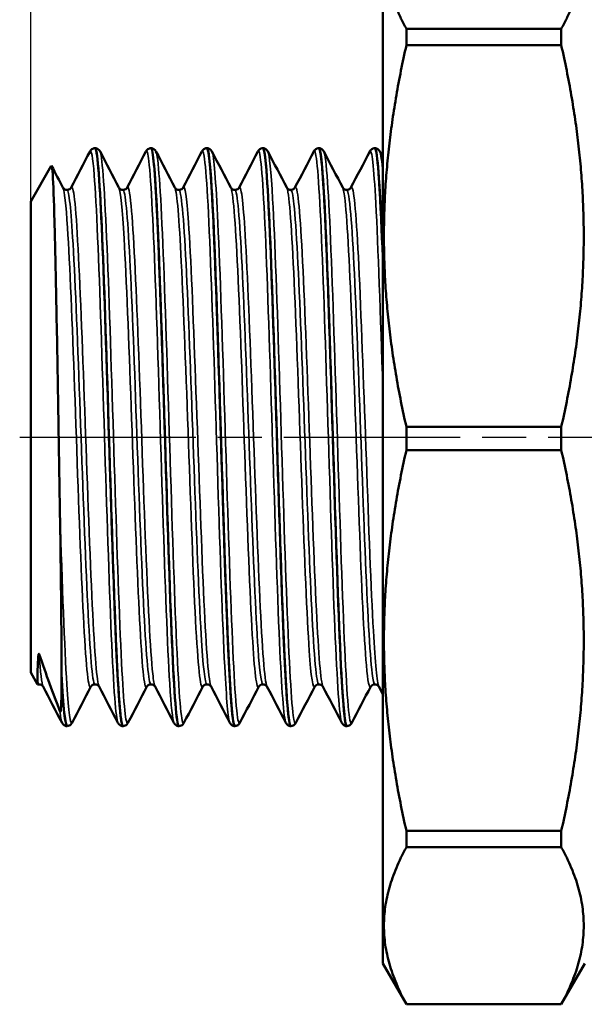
# Model space of a CAD drawing. Header units: millimetres. Extents: x 0 to 698, y -67 to 297.
# Tile 4 of 18: x 42 to 60, y 103 to 135. Entities that reach past the tile are written whole.
import ezdxf

# ---------------------------------------------------------------- set-up
doc = ezdxf.new("R2010")
doc.units = ezdxf.units.MM
doc.linetypes.add('CHAIN', pattern=[0.7087, 0.4724, -0.0591, 0.1181, -0.0591])
for name, color, linetype, lineweight in [('Видимые тонкие (ГОСТ)', 7, 'Continuous', 35), ('Видимый контур (ГОСТ)', 7, 'Continuous', 50), ('Осевая линия (ГОСТ)', 7, 'Continuous', 25), ('Размер (ГОСТ)', 7, 'Continuous', 25)]:
    doc.layers.add(name, color=color, linetype=linetype, lineweight=lineweight)
doc.styles.add('Обычный текст (ГОСТ)', font='GOST Common Italic.ttf')
doc.dimstyles.new('Обычный (ГОСТ)', dxfattribs={"dimtxt": 3.5, "dimasz": 3.5, "dimexe": 1, "dimexo": 0, "dimgap": 0.5, "dimtad": 1, "dimrnd": 1e-08, "dimtxsty": 'Обычный текст (ГОСТ)', "dimblk": 'Filled-1', "dimcen": 0.09, "dimdle": 15, "dimclrd": 256, "dimclre": 256, "dimclrt": 256, "dimazin": 2, "dimtfac": 0.714286, "dimtdec": 3, "dimtmove": 0, "dimatfit": 3, "dimfxl": 1, "dimtolj": 1, "dimlwd": 25, "dimlwe": 25, "dimarcsym": 0})

# ---------------------------------------------------------------- blocks, each defined once
blk = doc.blocks.new('Filled-1')
at = {"color": 0}
for p, q in [((0, 0), (-1, 0.1429)), ((-1, 0.1429), (-1, -0.1429)), ((-1, 0), (0, 0)), ((-1, -0.1429), (0, 0))]:
    blk.add_line(p, q, dxfattribs=at)
at = {"color": 0, "flags": 128}
blk.add_lwpolyline([(-1, -0.1429), (0, 0), (-1, 0.1429), (-1, -0.1429)], dxfattribs=at)
at = {"color": 0}
blk.add_solid([(-1, -0.1429), (0, 0), (-1, 0.1429), (-1, -0.1429)], dxfattribs=at)
blk = doc.blocks.new('*D11')
at = {"layer": 'Defpoints', "color": 0, "linetype": 'Continuous', "transparency": 16777216}
for p in [(73.942, 146.688), (73.942, 133.957), (42.616, 128.829)]:
    blk.add_point(p, dxfattribs=at)
at = {"layer": 'Размер (ГОСТ)', "linetype": 'Continuous', "lineweight": 25, "transparency": 16777216}
for p, q in [((42.616, 128.829), (42.616, 147.688)), ((73.942, 133.957), (73.942, 147.688)), ((46.116, 146.688), (70.442, 146.688))]:
    blk.add_line(p, q, dxfattribs=at)
at = {"layer": 'Размер (ГОСТ)', "linetype": 'Continuous', "lineweight": 25, "transparency": 16777216, "xscale": 3.5, "yscale": 3.5, "zscale": 3.5, "rotation": 180}
blk.add_blockref('Filled-1', (42.616, 146.688), dxfattribs=at)
at = {"layer": 'Размер (ГОСТ)', "linetype": 'Continuous', "lineweight": 25, "transparency": 16777216, "xscale": 3.5, "yscale": 3.5, "zscale": 3.5}
blk.add_blockref('Filled-1', (73.942, 146.688), dxfattribs=at)
at = {"layer": 'Размер (ГОСТ)', "linetype": 'Continuous', "lineweight": 25, "transparency": 16777216, "insert": (53.522, 150.688), "char_height": 3.5, "attachment_point": 1, "style": 'Обычный текст (ГОСТ)'}
blk.add_mtext('\\A1; \\fGOST Common|b0|i1;\\H3.5000;31.5', dxfattribs=at)

msp = doc.modelspace()

# ---------------------------------------------------------------- linework, layer by layer
at = {"layer": 'Видимые тонкие (ГОСТ)'}
for points, knots in [([(51.724, 130.444), (51.724, 130.444), (51.724, 130.444), (51.724, 130.444), (51.797, 130.583), (51.871, 129.775), (51.944, 128.241), (52.017, 126.707), (52.091, 124.466), (52.164, 122.122), (52.238, 119.751), (52.312, 117.302), (52.386, 115.452), (52.46, 113.611), (52.534, 112.384), (52.607, 112.107), (52.613, 112.086), (52.618, 112.071), (52.624, 112.061)], [32.927031, 32.927031, 32.927031, 32.927031, 32.927924, 32.927924, 32.927924, 33.695836, 33.695836, 33.695836, 34.462895, 34.462895, 34.462895, 35.238869, 35.238869, 35.238869, 36.011192, 36.011192, 36.011192, 36.068624, 36.068624, 36.068624, 36.068624]), ([(53.524, 130.442), (53.588, 130.558), (53.653, 129.968), (53.717, 128.772), (53.792, 127.38), (53.867, 125.187), (53.942, 122.81)], [39.210216, 39.210216, 39.210216, 39.210216, 39.885096, 39.885096, 39.885096, 40.670687, 40.670687, 40.670687, 40.670687]), ([(44.524, 130.437), (44.569, 130.52), (44.614, 130.268), (44.659, 129.686), (44.733, 128.739), (44.806, 126.929), (44.879, 124.747), (44.953, 122.566), (45.026, 120.038), (45.1, 117.847), (45.173, 115.657), (45.246, 113.829), (45.319, 112.859), (45.354, 112.399), (45.389, 112.134), (45.424, 112.068)], [7.79429, 7.79429, 7.79429, 7.79429, 8.267091, 8.267091, 8.267091, 9.035431, 9.035431, 9.035431, 9.803539, 9.803539, 9.803539, 10.57142, 10.57142, 10.57142, 10.935883, 10.935883, 10.935883, 10.935883]), ([(44.846, 130.442), (44.857, 130.422), (44.868, 130.381), (44.879, 130.318), (44.953, 129.906), (45.026, 128.563), (45.1, 126.654), (45.173, 124.745), (45.246, 122.291), (45.319, 119.958), (45.393, 117.625), (45.466, 115.438), (45.539, 113.989), (45.608, 112.627), (45.677, 111.932), (45.746, 112.06)], [14.196859, 14.196859, 14.196859, 14.196859, 14.312966, 14.312966, 14.312966, 15.081074, 15.081074, 15.081074, 15.848956, 15.848956, 15.848956, 16.616616, 16.616616, 16.616616, 17.338451, 17.338451, 17.338451, 17.338451]), ([(46.324, 130.436), (46.355, 130.498), (46.387, 130.396), (46.418, 130.126), (46.492, 129.497), (46.565, 127.962), (46.638, 125.936), (46.714, 123.831), (46.79, 121.219), (46.866, 118.857), (46.94, 116.56), (47.014, 114.528), (47.088, 113.32), (47.134, 112.582), (47.179, 112.157), (47.224, 112.068)], [14.077475, 14.077475, 14.077475, 14.077475, 14.407629, 14.407629, 14.407629, 15.174272, 15.174272, 15.174272, 15.971035, 15.971035, 15.971035, 16.746004, 16.746004, 16.746004, 17.219068, 17.219068, 17.219068, 17.219068]), ([(46.646, 130.444), (46.72, 130.3), (46.793, 129.216), (46.866, 127.479), (46.94, 125.726), (47.014, 123.331), (47.088, 120.954), (47.162, 118.578), (47.236, 116.248), (47.31, 114.604), (47.384, 112.961), (47.458, 112.022), (47.532, 112.044), (47.537, 112.045), (47.541, 112.051), (47.546, 112.06)], [20.480044, 20.480044, 20.480044, 20.480044, 21.24857, 21.24857, 21.24857, 22.02354, 22.02354, 22.02354, 22.797785, 22.797785, 22.797785, 23.57133, 23.57133, 23.57133, 23.621637, 23.621637, 23.621637, 23.621637]), ([(48.124, 130.438), (48.148, 130.486), (48.172, 130.439), (48.195, 130.294), (48.269, 129.847), (48.343, 128.465), (48.416, 126.525), (48.49, 124.586), (48.563, 122.112), (48.637, 119.778), (48.711, 117.445), (48.784, 115.278), (48.858, 113.867), (48.913, 112.803), (48.968, 112.177), (49.024, 112.064)], [20.36066, 20.36066, 20.36066, 20.36066, 20.610481, 20.610481, 20.610481, 21.381475, 21.381475, 21.381475, 22.151892, 22.151892, 22.151892, 22.921756, 22.921756, 22.921756, 23.502253, 23.502253, 23.502253, 23.502253]), ([(48.446, 130.442), (48.51, 130.314), (48.573, 129.496), (48.637, 128.139), (48.711, 126.57), (48.784, 124.299), (48.858, 121.942), (48.931, 119.587), (49.005, 117.175), (49.078, 115.36), (49.151, 113.546), (49.225, 112.35), (49.298, 112.097), (49.314, 112.042), (49.33, 112.031), (49.346, 112.064)], [26.763229, 26.763229, 26.763229, 26.763229, 27.429428, 27.429428, 27.429428, 28.199292, 28.199292, 28.199292, 28.968626, 28.968626, 28.968626, 29.737454, 29.737454, 29.737454, 29.904822, 29.904822, 29.904822, 29.904822]), ([(49.924, 130.442), (49.935, 130.465), (49.947, 130.466), (49.958, 130.444), (50.031, 130.302), (50.105, 129.219), (50.178, 127.486), (50.251, 125.754), (50.324, 123.393), (50.398, 121.041), (50.472, 118.662), (50.546, 116.32), (50.62, 114.659), (50.688, 113.131), (50.756, 112.196), (50.824, 112.061)], [26.643846, 26.643846, 26.643846, 26.643846, 26.763601, 26.763601, 26.763601, 27.530638, 27.530638, 27.530638, 28.297285, 28.297285, 28.297285, 29.072299, 29.072299, 29.072299, 29.785438, 29.785438, 29.785438, 29.785438]), ([(50.246, 130.438), (50.297, 130.336), (50.347, 129.813), (50.398, 128.913), (50.472, 127.594), (50.546, 125.478), (50.62, 123.151), (50.693, 120.827), (50.767, 118.319), (50.841, 116.315), (50.915, 114.314), (50.989, 112.838), (51.062, 112.292), (51.09, 112.085), (51.118, 112.012), (51.146, 112.067)], [33.046415, 33.046415, 33.046415, 33.046415, 33.57482, 33.57482, 33.57482, 34.349835, 34.349835, 34.349835, 35.123422, 35.123422, 35.123422, 35.89568, 35.89568, 35.89568, 36.188007, 36.188007, 36.188007, 36.188007]), ([(52.046, 130.436), (52.085, 130.36), (52.125, 130.031), (52.164, 129.46), (52.238, 128.38), (52.312, 126.444), (52.386, 124.186), (52.46, 121.939), (52.534, 119.4), (52.607, 117.263), (52.681, 115.133), (52.754, 113.427), (52.828, 112.611), (52.867, 112.173), (52.907, 111.993), (52.946, 112.068)], [39.3296, 39.3296, 39.3296, 39.3296, 39.740431, 39.740431, 39.740431, 40.516405, 40.516405, 40.516405, 41.288728, 41.288728, 41.288728, 42.058675, 42.058675, 42.058675, 42.471193, 42.471193, 42.471193, 42.471193]), ([(43.653, 129.273), (43.702, 129.176), (43.751, 128.737), (43.8, 127.989), (43.876, 126.822), (43.952, 124.917), (44.028, 122.823), (44.103, 120.731), (44.179, 118.478), (44.255, 116.716), (44.331, 114.954), (44.407, 113.706), (44.483, 113.331), (44.507, 113.215), (44.53, 113.183), (44.553, 113.23)], [7.922266, 7.922266, 7.922266, 7.922266, 8.432534, 8.432534, 8.432534, 9.228216, 9.228216, 9.228216, 10.023625, 10.023625, 10.023625, 10.818767, 10.818767, 10.818767, 11.063859, 11.063859, 11.063859, 11.063859]), ([(43.917, 129.272), (43.954, 129.343), (43.991, 129.219), (44.028, 128.893), (44.103, 128.225), (44.179, 126.715), (44.255, 124.8), (44.331, 122.886), (44.407, 120.592), (44.483, 118.58), (44.559, 116.569), (44.635, 114.866), (44.711, 113.963), (44.746, 113.543), (44.781, 113.299), (44.817, 113.232)], [7.785697, 7.785697, 7.785697, 7.785697, 8.172699, 8.172699, 8.172699, 8.968108, 8.968108, 8.968108, 9.763251, 9.763251, 9.763251, 10.558133, 10.558133, 10.558133, 10.92729, 10.92729, 10.92729, 10.92729]), ([(45.453, 129.275), (45.509, 129.162), (45.565, 128.595), (45.621, 127.64), (45.697, 126.346), (45.773, 124.356), (45.848, 122.244), (45.924, 120.132), (46, 117.924), (46.076, 116.256), (46.152, 114.588), (46.227, 113.48), (46.303, 113.252), (46.32, 113.201), (46.337, 113.194), (46.353, 113.228)], [14.205452, 14.205452, 14.205452, 14.205452, 14.79071, 14.79071, 14.79071, 15.584389, 15.584389, 15.584389, 16.377847, 16.377847, 16.377847, 17.17109, 17.17109, 17.17109, 17.347044, 17.347044, 17.347044, 17.347044]), ([(45.717, 129.272), (45.761, 129.354), (45.805, 129.16), (45.848, 128.689), (45.924, 127.877), (46, 126.251), (46.076, 124.279), (46.152, 122.307), (46.227, 120.015), (46.303, 118.062), (46.383, 116.01), (46.462, 114.363), (46.542, 113.639), (46.567, 113.412), (46.592, 113.276), (46.617, 113.231)], [14.068882, 14.068882, 14.068882, 14.068882, 14.528873, 14.528873, 14.528873, 15.322331, 15.322331, 15.322331, 16.115574, 16.115574, 16.115574, 16.94889, 16.94889, 16.94889, 17.210475, 17.210475, 17.210475, 17.210475]), ([(47.253, 129.279), (47.323, 129.141), (47.392, 128.279), (47.461, 126.889), (47.538, 125.359), (47.614, 123.208), (47.691, 121.064), (47.767, 118.922), (47.843, 116.814), (47.919, 115.356), (47.996, 113.899), (48.072, 113.109), (48.148, 113.215), (48.15, 113.218), (48.152, 113.221), (48.153, 113.224)], [20.488637, 20.488637, 20.488637, 20.488637, 21.214947, 21.214947, 21.214947, 22.014538, 22.014538, 22.014538, 22.813425, 22.813425, 22.813425, 23.611636, 23.611636, 23.611636, 23.63023, 23.63023, 23.63023, 23.63023]), ([(47.517, 129.275), (47.575, 129.38), (47.633, 128.994), (47.691, 128.159), (47.767, 127.06), (47.843, 125.197), (47.919, 123.112), (47.996, 121.029), (48.072, 118.752), (48.148, 116.944), (48.224, 115.137), (48.3, 113.821), (48.377, 113.379), (48.39, 113.301), (48.403, 113.251), (48.417, 113.227)], [20.352068, 20.352068, 20.352068, 20.352068, 20.959022, 20.959022, 20.959022, 21.757909, 21.757909, 21.757909, 22.55612, 22.55612, 22.55612, 23.353682, 23.353682, 23.353682, 23.49366, 23.49366, 23.49366, 23.49366]), ([(49.053, 129.28), (49.056, 129.275), (49.058, 129.269), (49.061, 129.263), (49.137, 129.061), (49.213, 127.974), (49.289, 126.317), (49.365, 124.661), (49.441, 122.455), (49.516, 120.338), (49.593, 118.212), (49.669, 116.203), (49.745, 114.892), (49.814, 113.696), (49.884, 113.097), (49.953, 113.225)], [26.771822, 26.771822, 26.771822, 26.771822, 26.798256, 26.798256, 26.798256, 27.593486, 27.593486, 27.593486, 28.388199, 28.388199, 28.388199, 29.185764, 29.185764, 29.185764, 29.913415, 29.913415, 29.913415, 29.913415]), ([(49.317, 129.278), (49.383, 129.4), (49.45, 128.859), (49.516, 127.758), (49.593, 126.499), (49.669, 124.524), (49.745, 122.407), (49.821, 120.3), (49.897, 118.08), (49.972, 116.384), (50.048, 114.69), (50.124, 113.542), (50.2, 113.271), (50.205, 113.251), (50.211, 113.235), (50.217, 113.225)], [26.635253, 26.635253, 26.635253, 26.635253, 27.332682, 27.332682, 27.332682, 28.130248, 28.130248, 28.130248, 28.924, 28.924, 28.924, 29.717312, 29.717312, 29.717312, 29.776846, 29.776846, 29.776846, 29.776846]), ([(50.853, 129.277), (50.866, 129.254), (50.879, 129.206), (50.892, 129.132), (50.968, 128.699), (51.045, 127.389), (51.121, 125.584), (51.197, 123.783), (51.273, 121.511), (51.349, 119.428), (51.425, 117.349), (51.501, 115.485), (51.577, 114.376), (51.636, 113.52), (51.695, 113.122), (51.753, 113.228)], [33.055007, 33.055007, 33.055007, 33.055007, 33.19053, 33.19053, 33.19053, 33.988966, 33.988966, 33.988966, 34.786112, 34.786112, 34.786112, 35.582075, 35.582075, 35.582075, 36.1966, 36.1966, 36.1966, 36.1966]), ([(51.117, 129.28), (51.118, 129.283), (51.12, 129.285), (51.121, 129.287), (51.197, 129.401), (51.273, 128.621), (51.349, 127.173), (51.425, 125.727), (51.501, 123.635), (51.577, 121.501), (51.653, 119.37), (51.729, 117.225), (51.805, 115.686), (51.876, 114.255), (51.946, 113.364), (52.017, 113.224)], [32.918438, 32.918438, 32.918438, 32.918438, 32.93345, 32.93345, 32.93345, 33.730596, 33.730596, 33.730596, 34.526558, 34.526558, 34.526558, 35.321442, 35.321442, 35.321442, 36.060031, 36.060031, 36.060031, 36.060031]), ([(52.653, 129.273), (52.679, 129.227), (52.704, 129.09), (52.729, 128.859), (52.805, 128.164), (52.881, 126.632), (52.957, 124.706), (53.033, 122.784), (53.108, 120.495), (53.184, 118.496), (53.26, 116.484), (53.336, 114.793), (53.413, 113.914), (53.46, 113.373), (53.507, 113.144), (53.553, 113.231)], [39.338193, 39.338193, 39.338193, 39.338193, 39.601883, 39.601883, 39.601883, 40.397049, 40.397049, 40.397049, 41.190308, 41.190308, 41.190308, 41.988645, 41.988645, 41.988645, 42.479785, 42.479785, 42.479785, 42.479785]), ([(52.917, 129.277), (52.93, 129.304), (52.943, 129.305), (52.957, 129.278), (53.033, 129.126), (53.108, 128.091), (53.184, 126.472), (53.26, 124.842), (53.336, 122.641), (53.413, 120.509), (53.489, 118.389), (53.564, 116.364), (53.64, 115.018), (53.699, 113.973), (53.758, 113.347), (53.817, 113.228)], [39.201624, 39.201624, 39.201624, 39.201624, 39.341532, 39.341532, 39.341532, 40.134792, 40.134792, 40.134792, 40.933129, 40.933129, 40.933129, 41.72696, 41.72696, 41.72696, 42.343216, 42.343216, 42.343216, 42.343216]), ([(43.785, 129.205), (43.849, 129.198), (43.914, 128.584), (43.978, 127.471), (44.054, 126.152), (44.13, 124.149), (44.206, 122.044), (44.283, 119.94), (44.359, 117.761), (44.435, 116.141), (44.511, 114.521), (44.587, 113.48), (44.663, 113.32), (44.671, 113.305), (44.678, 113.297), (44.685, 113.298)], [7.853982, 7.853982, 7.853982, 7.853982, 8.527319, 8.527319, 8.527319, 9.325071, 9.325071, 9.325071, 10.122553, 10.122553, 10.122553, 10.919772, 10.919772, 10.919772, 10.995574, 10.995574, 10.995574, 10.995574]), ([(45.585, 129.207), (45.658, 129.204), (45.731, 128.395), (45.804, 126.991), (45.88, 125.529), (45.956, 123.442), (46.032, 121.332), (46.108, 119.222), (46.184, 117.118), (46.26, 115.626), (46.335, 114.154), (46.41, 113.298), (46.485, 113.297)], [14.137167, 14.137167, 14.137167, 14.137167, 14.902154, 14.902154, 14.902154, 15.697933, 15.697933, 15.697933, 16.493494, 16.493494, 16.493494, 17.27876, 17.27876, 17.27876, 17.27876]), ([(47.385, 129.205), (47.394, 129.206), (47.403, 129.196), (47.411, 129.173), (47.488, 128.977), (47.565, 127.89), (47.641, 126.232), (47.718, 124.575), (47.794, 122.369), (47.871, 120.261), (47.947, 118.154), (48.024, 116.173), (48.1, 114.896), (48.162, 113.867), (48.223, 113.307), (48.285, 113.3)], [20.420352, 20.420352, 20.420352, 20.420352, 20.512675, 20.512675, 20.512675, 21.314719, 21.314719, 21.314719, 22.116049, 22.116049, 22.116049, 22.916693, 22.916693, 22.916693, 23.561945, 23.561945, 23.561945, 23.561945]), ([(49.185, 129.202), (49.205, 129.204), (49.225, 129.149), (49.245, 129.036), (49.321, 128.6), (49.397, 127.301), (49.473, 125.517), (49.549, 123.734), (49.625, 121.489), (49.701, 119.433), (49.777, 117.378), (49.853, 115.538), (49.929, 114.445), (49.981, 113.699), (50.033, 113.308), (50.085, 113.303)], [26.703538, 26.703538, 26.703538, 26.703538, 26.911359, 26.911359, 26.911359, 27.708452, 27.708452, 27.708452, 28.505045, 28.505045, 28.505045, 29.301164, 29.301164, 29.301164, 29.84513, 29.84513, 29.84513, 29.84513]), ([(50.985, 129.199), (51.018, 129.2), (51.051, 129.049), (51.083, 128.743), (51.16, 128.03), (51.236, 126.483), (51.312, 124.554), (51.389, 122.627), (51.465, 120.346), (51.541, 118.372), (51.617, 116.401), (51.693, 114.764), (51.77, 113.934), (51.808, 113.515), (51.847, 113.305), (51.885, 113.305)], [32.986723, 32.986723, 32.986723, 32.986723, 33.329877, 33.329877, 33.329877, 34.129518, 34.129518, 34.129518, 34.92795, 34.92795, 34.92795, 35.72528, 35.72528, 35.72528, 36.128316, 36.128316, 36.128316, 36.128316]), ([(52.785, 129.199), (52.828, 129.197), (52.871, 128.936), (52.914, 128.42), (52.99, 127.505), (53.066, 125.802), (53.142, 123.803), (53.218, 121.79), (53.295, 119.503), (53.371, 117.613), (53.447, 115.734), (53.523, 114.272), (53.599, 113.65), (53.628, 113.416), (53.657, 113.302), (53.685, 113.304)], [39.269908, 39.269908, 39.269908, 39.269908, 39.718333, 39.718333, 39.718333, 40.514201, 40.514201, 40.514201, 41.315855, 41.315855, 41.315855, 42.112663, 42.112663, 42.112663, 42.411501, 42.411501, 42.411501, 42.411501]), ([(43.558, 118.756), (43.631, 116.482), (43.705, 114.479), (43.778, 113.292), (43.834, 112.387), (43.89, 111.963), (43.946, 112.064)], [9.699235, 9.699235, 9.699235, 9.699235, 10.468825, 10.468825, 10.468825, 11.055266, 11.055266, 11.055266, 11.055266])]:
    msp.add_open_spline(points, degree=3, knots=knots, dxfattribs=at)
for points in [[(53.846, 130.435), (53.878, 130.375), (53.91, 130.147), (53.942, 129.751)], [(42.887, 114.273), (42.93, 113.668), (42.973, 113.316), (43.017, 113.232)], [(42.834, 113.423), (42.851, 113.339), (42.868, 113.299), (42.885, 113.301)], [(43.558, 112.43), (43.58, 112.227), (43.602, 112.106), (43.624, 112.066)]]:
    msp.add_open_spline(points, degree=3, dxfattribs=at)
at = {"layer": 'Видимый контур (ГОСТ)'}
for p, q in [((53.942, 138.188), (53.942, 104.315)), ((54.701, 133.859), (54.701, 134.388)), ((54.701, 134.388), (59.684, 134.388)), ((59.684, 134.388), (59.684, 133.859)), ((54.701, 133.859), (59.684, 133.859)), ((44.685, 130.552), (44.685, 130.552)), ((46.485, 130.552), (46.485, 130.552)), ((48.285, 130.552), (48.285, 130.552)), ((50.085, 130.552), (50.085, 130.552)), ((51.885, 130.552), (51.885, 130.552)), ((53.685, 130.552), (53.685, 130.552)), ((53.846, 130.444), (53.942, 130.26)), ((42.616, 128.829), (43.28, 129.979)), ((42.616, 128.829), (42.616, 113.675)), ((54.701, 120.836), (54.701, 121.582)), ((54.701, 121.582), (59.684, 121.582)), ((59.684, 121.582), (59.684, 120.836)), ((54.701, 120.836), (59.684, 120.836)), ((42.616, 113.675), (42.838, 113.29)), ((43.611, 113.615), (43.611, 113.632)), ((53.942, 112.983), (53.817, 113.224)), ((43.785, 111.952), (43.785, 111.952)), ((45.585, 111.952), (45.585, 111.952)), ((47.385, 111.952), (47.385, 111.952)), ((49.185, 111.952), (49.185, 111.952)), ((50.985, 111.952), (50.985, 111.952)), ((52.785, 111.952), (52.785, 111.952)), ((54.701, 108.056), (54.701, 108.582)), ((54.701, 108.582), (59.684, 108.582)), ((59.684, 108.582), (59.684, 108.056)), ((54.701, 108.056), (59.684, 108.056)), ((53.942, 104.315), (54.701, 103.002)), ((60.442, 104.315), (59.684, 103.002)), ((54.701, 103.002), (54.701, 103.005)), ((54.701, 103.005), (59.684, 103.005)), ((54.701, 103.002), (59.684, 103.002)), ((59.684, 103.005), (59.684, 103.002))]:
    msp.add_line(p, q, dxfattribs=at)
for points in [[(54.701, 139.497), (53.307, 136.942), (54.701, 134.388)], [(59.684, 134.388), (61.078, 136.942), (59.684, 139.497)], [(54.701, 133.859), (53.307, 127.72), (54.701, 121.582)], [(59.684, 121.582), (61.078, 127.72), (59.684, 133.859)], [(54.701, 120.836), (53.307, 114.709), (54.701, 108.582)], [(59.684, 108.582), (61.078, 114.709), (59.684, 120.836)], [(54.701, 108.056), (53.307, 105.531), (54.701, 103.005)], [(59.684, 103.005), (61.078, 105.531), (59.684, 108.056)]]:
    msp.add_rational_spline(points, [1.00038102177, 1.07393844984, 1.00038102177], degree=2, dxfattribs=at)
for points, knots in [([(44.524, 130.444), (44.532, 130.46), (44.543, 130.478), (44.576, 130.511), (44.592, 130.523), (44.632, 130.543), (44.658, 130.551), (44.684, 130.552)], [0, 0, 0, 0, 0.02802037, 0.02802037, 0.04259693, 0.04259693, 0.05770212, 0.05770212, 0.05770212, 0.05770212]), ([(44.684, 130.551), (44.693, 130.552), (44.701, 130.541), (44.709, 130.517), (44.783, 130.312), (44.856, 129.159), (44.929, 127.369), (45.002, 125.58), (45.075, 123.175), (45.148, 120.803), (45.222, 118.431), (45.295, 116.119), (45.368, 114.489), (45.44, 112.879), (45.512, 111.953), (45.585, 111.952)], [7.85261, 7.85261, 7.85261, 7.85261, 7.940562, 7.940562, 7.940562, 8.706951, 8.706951, 8.706951, 9.47311, 9.47311, 9.47311, 10.239044, 10.239044, 10.239044, 10.995574, 10.995574, 10.995574, 10.995574]), ([(45.586, 111.952), (45.583, 111.952), (45.581, 111.953), (45.578, 111.955), (45.505, 112.013), (45.432, 113.02), (45.359, 114.704), (45.285, 116.405), (45.212, 118.779), (45.138, 121.174), (45.064, 123.561), (44.991, 125.943), (44.917, 127.67), (44.844, 129.393), (44.771, 130.446), (44.697, 130.544), (44.693, 130.549), (44.689, 130.552), (44.685, 130.552)], [-17.280131, -17.280131, -17.280131, -17.280131, -17.254175, -17.254175, -17.254175, -16.489121, -16.489121, -16.489121, -15.716334, -15.716334, -15.716334, -14.946249, -14.946249, -14.946249, -14.178478, -14.178478, -14.178478, -14.137167, -14.137167, -14.137167, -14.137167]), ([(44.686, 130.552), (44.722, 130.55), (44.756, 130.536), (44.801, 130.506), (44.815, 130.491), (44.835, 130.465), (44.841, 130.454), (44.846, 130.444)], [0, 0, 0, 0, 0.02061764, 0.02061764, 0.03987082, 0.03987082, 0.05767404, 0.05767404, 0.05767404, 0.05767404]), ([(46.324, 130.444), (46.332, 130.46), (46.343, 130.478), (46.376, 130.511), (46.392, 130.523), (46.432, 130.543), (46.458, 130.551), (46.484, 130.552)], [0, 0, 0, 0, 0.02802037, 0.02802037, 0.04259693, 0.04259693, 0.05770212, 0.05770212, 0.05770212, 0.05770212]), ([(46.484, 130.551), (46.551, 130.549), (46.617, 129.782), (46.683, 128.406), (46.759, 126.838), (46.834, 124.495), (46.91, 122.049), (46.984, 119.662), (47.058, 117.206), (47.131, 115.353), (47.205, 113.503), (47.279, 112.276), (47.353, 112.01), (47.363, 111.971), (47.374, 111.953), (47.385, 111.954)], [14.135795, 14.135795, 14.135795, 14.135795, 14.830263, 14.830263, 14.830263, 15.622111, 15.622111, 15.622111, 16.395021, 16.395021, 16.395021, 17.167216, 17.167216, 17.167216, 17.27876, 17.27876, 17.27876, 17.27876]), ([(47.386, 111.955), (47.371, 111.953), (47.355, 111.991), (47.34, 112.069), (47.267, 112.445), (47.194, 113.754), (47.121, 115.646), (47.047, 117.557), (46.973, 120.042), (46.899, 122.419), (46.826, 124.792), (46.752, 127.03), (46.678, 128.521), (46.614, 129.823), (46.55, 130.544), (46.485, 130.55)], [-23.563317, -23.563317, -23.563317, -23.563317, -23.402858, -23.402858, -23.402858, -22.638166, -22.638166, -22.638166, -21.865294, -21.865294, -21.865294, -21.093827, -21.093827, -21.093827, -20.420352, -20.420352, -20.420352, -20.420352]), ([(46.486, 130.552), (46.522, 130.55), (46.556, 130.536), (46.601, 130.506), (46.615, 130.491), (46.635, 130.465), (46.641, 130.454), (46.646, 130.444)], [0, 0, 0, 0, 0.02061764, 0.02061764, 0.03987082, 0.03987082, 0.05767404, 0.05767404, 0.05767404, 0.05767404]), ([(48.124, 130.444), (48.132, 130.46), (48.143, 130.478), (48.176, 130.511), (48.192, 130.523), (48.232, 130.543), (48.258, 130.551), (48.284, 130.552)], [0, 0, 0, 0, 0.02802037, 0.02802037, 0.04259693, 0.04259693, 0.05770212, 0.05770212, 0.05770212, 0.05770212]), ([(48.284, 130.548), (48.341, 130.544), (48.399, 129.984), (48.456, 128.938), (48.529, 127.597), (48.603, 125.472), (48.676, 123.14), (48.749, 120.809), (48.823, 118.297), (48.896, 116.285), (48.969, 114.274), (49.043, 112.784), (49.116, 112.218), (49.139, 112.042), (49.162, 111.956), (49.185, 111.958)], [20.41898, 20.41898, 20.41898, 20.41898, 21.018309, 21.018309, 21.018309, 21.786722, 21.786722, 21.786722, 22.554588, 22.554588, 22.554588, 23.321932, 23.321932, 23.321932, 23.561945, 23.561945, 23.561945, 23.561945]), ([(49.186, 111.96), (49.156, 111.957), (49.127, 112.1), (49.097, 112.392), (49.024, 113.117), (48.95, 114.749), (48.877, 116.847), (48.804, 118.943), (48.73, 121.481), (48.657, 123.772), (48.584, 126.062), (48.51, 128.08), (48.437, 129.281), (48.387, 130.108), (48.336, 130.541), (48.285, 130.546)], [-29.846502, -29.846502, -29.846502, -29.846502, -29.53617, -29.53617, -29.53617, -28.767757, -28.767757, -28.767757, -27.999891, -27.999891, -27.999891, -27.232547, -27.232547, -27.232547, -26.703538, -26.703538, -26.703538, -26.703538]), ([(48.286, 130.552), (48.322, 130.55), (48.356, 130.536), (48.401, 130.506), (48.415, 130.491), (48.435, 130.465), (48.441, 130.454), (48.446, 130.444)], [0, 0, 0, 0, 0.02061764, 0.02061764, 0.03987082, 0.03987082, 0.05767404, 0.05767404, 0.05767404, 0.05767404]), ([(49.924, 130.444), (49.932, 130.46), (49.943, 130.478), (49.976, 130.511), (49.992, 130.523), (50.032, 130.543), (50.058, 130.551), (50.084, 130.552)], [0, 0, 0, 0, 0.02802037, 0.02802037, 0.04259693, 0.04259693, 0.05770212, 0.05770212, 0.05770212, 0.05770212]), ([(50.084, 130.544), (50.127, 130.544), (50.17, 130.237), (50.213, 129.634), (50.286, 128.607), (50.359, 126.731), (50.432, 124.511), (50.506, 122.267), (50.58, 119.696), (50.653, 117.504), (50.727, 115.315), (50.801, 113.528), (50.874, 112.631), (50.911, 112.184), (50.948, 111.96), (50.985, 111.96)], [26.702166, 26.702166, 26.702166, 26.702166, 27.151621, 27.151621, 27.151621, 27.916313, 27.916313, 27.916313, 28.689185, 28.689185, 28.689185, 29.460652, 29.460652, 29.460652, 29.84513, 29.84513, 29.84513, 29.84513]), ([(50.986, 111.96), (50.947, 111.959), (50.908, 112.207), (50.87, 112.701), (50.794, 113.666), (50.718, 115.563), (50.643, 117.847), (50.569, 120.077), (50.495, 122.648), (50.421, 124.857), (50.348, 127.064), (50.274, 128.882), (50.2, 129.816), (50.162, 130.3), (50.124, 130.543), (50.085, 130.543)], [-36.129687, -36.129687, -36.129687, -36.129687, -35.724217, -35.724217, -35.724217, -34.932369, -34.932369, -34.932369, -34.159458, -34.159458, -34.159458, -33.387264, -33.387264, -33.387264, -32.986723, -32.986723, -32.986723, -32.986723]), ([(50.086, 130.552), (50.122, 130.55), (50.156, 130.536), (50.201, 130.506), (50.215, 130.491), (50.235, 130.465), (50.241, 130.454), (50.246, 130.444)], [0, 0, 0, 0, 0.02061764, 0.02061764, 0.03987082, 0.03987082, 0.05767404, 0.05767404, 0.05767404, 0.05767404]), ([(51.724, 130.444), (51.732, 130.46), (51.743, 130.478), (51.776, 130.511), (51.792, 130.523), (51.832, 130.543), (51.858, 130.551), (51.884, 130.552)], [0, 0, 0, 0, 0.02802037, 0.02802037, 0.04259693, 0.04259693, 0.05770212, 0.05770212, 0.05770212, 0.05770212]), ([(51.884, 130.544), (51.914, 130.547), (51.944, 130.4), (51.974, 130.098), (52.047, 129.367), (52.121, 127.737), (52.194, 125.646), (52.267, 123.535), (52.341, 120.978), (52.415, 118.676), (52.489, 116.382), (52.562, 114.368), (52.636, 113.182), (52.685, 112.38), (52.735, 111.963), (52.785, 111.958)], [32.985351, 32.985351, 32.985351, 32.985351, 33.300304, 33.300304, 33.300304, 34.065358, 34.065358, 34.065358, 34.838146, 34.838146, 34.838146, 35.60823, 35.60823, 35.60823, 36.128316, 36.128316, 36.128316, 36.128316]), ([(52.786, 111.957), (52.732, 111.96), (52.678, 112.455), (52.624, 113.392), (52.551, 114.662), (52.478, 116.729), (52.404, 119.035), (52.331, 121.341), (52.258, 123.861), (52.185, 125.915), (52.112, 127.969), (52.039, 129.535), (51.966, 130.19), (51.939, 130.43), (51.912, 130.547), (51.885, 130.545)], [-42.412873, -42.412873, -42.412873, -42.412873, -41.847528, -41.847528, -41.847528, -41.08137, -41.08137, -41.08137, -40.315435, -40.315435, -40.315435, -39.549719, -39.549719, -39.549719, -39.269908, -39.269908, -39.269908, -39.269908]), ([(51.886, 130.552), (51.922, 130.55), (51.956, 130.536), (52.001, 130.506), (52.015, 130.491), (52.035, 130.465), (52.041, 130.454), (52.046, 130.444)], [0, 0, 0, 0, 0.02061764, 0.02061764, 0.03987082, 0.03987082, 0.05767404, 0.05767404, 0.05767404, 0.05767404]), ([(53.524, 130.444), (53.532, 130.46), (53.543, 130.478), (53.576, 130.511), (53.592, 130.523), (53.632, 130.543), (53.658, 130.551), (53.684, 130.552)], [0, 0, 0, 0, 0.02802037, 0.02802037, 0.04259693, 0.04259693, 0.05770212, 0.05770212, 0.05770212, 0.05770212]), ([(53.684, 130.547), (53.702, 130.55), (53.72, 130.5), (53.737, 130.394), (53.806, 129.988), (53.874, 128.772), (53.942, 127.037)], [39.2685364, 39.2685364, 39.2685364, 39.2685364, 39.4542856, 39.4542856, 39.4542856, 40.1693987, 40.1693987, 40.1693987, 40.1693987]), ([(53.942, 127.059), (53.869, 128.918), (53.796, 130.169), (53.722, 130.475), (53.71, 130.526), (53.698, 130.551), (53.685, 130.549)], [-46.449511, -46.449511, -46.449511, -46.449511, -45.681886, -45.681886, -45.681886, -45.5530935, -45.5530935, -45.5530935, -45.5530935]), ([(53.686, 130.552), (53.722, 130.55), (53.756, 130.536), (53.801, 130.506), (53.815, 130.491), (53.835, 130.465), (53.841, 130.454), (53.846, 130.444)], [0, 0, 0, 0, 0.02061764, 0.02061764, 0.03987082, 0.03987082, 0.05767404, 0.05767404, 0.05767404, 0.05767404]), ([(43.28, 129.979), (43.294, 130.004), (43.309, 129.907), (43.343, 129.395), (43.362, 128.884), (43.402, 127.484), (43.421, 126.604), (43.46, 124.584), (43.48, 123.461), (43.519, 121.114), (43.538, 119.913), (43.558, 118.756)], [-1.662, -1.662, -1.662, -1.662, -1.407683, -1.407683, -1.061589, -1.061589, -0.71161, -0.71161, -0.357747, -0.357747, 0, 0, 0, 0]), ([(43.653, 129.28), (43.656, 129.276), (43.66, 129.266), (43.686, 129.241), (43.699, 129.23), (43.736, 129.213), (43.76, 129.207), (43.785, 129.207)], [0, 0, 0, 0, 0.02784776, 0.02784776, 0.0424904, 0.0424904, 0.05768346, 0.05768346, 0.05768346, 0.05768346]), ([(43.785, 129.207), (43.82, 129.207), (43.854, 129.22), (43.892, 129.246), (43.902, 129.258), (43.913, 129.273), (43.915, 129.277), (43.917, 129.28)], [0, 0, 0, 0, 0.02177344, 0.02177344, 0.04046011, 0.04046011, 0.05765959, 0.05765959, 0.05765959, 0.05765959]), ([(45.453, 129.28), (45.456, 129.276), (45.46, 129.266), (45.486, 129.241), (45.499, 129.23), (45.536, 129.213), (45.56, 129.207), (45.585, 129.207)], [0, 0, 0, 0, 0.02784776, 0.02784776, 0.0424904, 0.0424904, 0.05768346, 0.05768346, 0.05768346, 0.05768346]), ([(45.585, 129.207), (45.62, 129.207), (45.654, 129.22), (45.692, 129.246), (45.702, 129.258), (45.713, 129.273), (45.715, 129.277), (45.717, 129.28)], [0, 0, 0, 0, 0.02177344, 0.02177344, 0.04046011, 0.04046011, 0.05765959, 0.05765959, 0.05765959, 0.05765959]), ([(47.253, 129.28), (47.256, 129.276), (47.26, 129.266), (47.286, 129.241), (47.299, 129.23), (47.336, 129.213), (47.36, 129.207), (47.385, 129.207)], [0, 0, 0, 0, 0.02784776, 0.02784776, 0.0424904, 0.0424904, 0.05768346, 0.05768346, 0.05768346, 0.05768346]), ([(47.385, 129.207), (47.42, 129.207), (47.454, 129.22), (47.492, 129.246), (47.502, 129.258), (47.513, 129.273), (47.515, 129.277), (47.517, 129.28)], [0, 0, 0, 0, 0.02177344, 0.02177344, 0.04046011, 0.04046011, 0.05765959, 0.05765959, 0.05765959, 0.05765959]), ([(49.053, 129.28), (49.056, 129.276), (49.06, 129.266), (49.086, 129.241), (49.099, 129.23), (49.136, 129.213), (49.16, 129.207), (49.185, 129.207)], [0, 0, 0, 0, 0.02784776, 0.02784776, 0.0424904, 0.0424904, 0.05768346, 0.05768346, 0.05768346, 0.05768346]), ([(49.185, 129.207), (49.22, 129.207), (49.254, 129.22), (49.292, 129.246), (49.302, 129.258), (49.313, 129.273), (49.315, 129.277), (49.317, 129.28)], [0, 0, 0, 0, 0.02177344, 0.02177344, 0.04046011, 0.04046011, 0.05765959, 0.05765959, 0.05765959, 0.05765959]), ([(50.853, 129.28), (50.856, 129.276), (50.86, 129.266), (50.886, 129.241), (50.899, 129.23), (50.936, 129.213), (50.96, 129.207), (50.985, 129.207)], [0, 0, 0, 0, 0.02784776, 0.02784776, 0.0424904, 0.0424904, 0.05768346, 0.05768346, 0.05768346, 0.05768346]), ([(50.985, 129.207), (51.02, 129.207), (51.054, 129.22), (51.092, 129.246), (51.102, 129.258), (51.113, 129.273), (51.115, 129.277), (51.117, 129.28)], [0, 0, 0, 0, 0.02177344, 0.02177344, 0.04046011, 0.04046011, 0.05765959, 0.05765959, 0.05765959, 0.05765959]), ([(52.653, 129.28), (52.656, 129.276), (52.66, 129.266), (52.686, 129.241), (52.699, 129.23), (52.736, 129.213), (52.76, 129.207), (52.785, 129.207)], [0, 0, 0, 0, 0.02784776, 0.02784776, 0.0424904, 0.0424904, 0.05768346, 0.05768346, 0.05768346, 0.05768346]), ([(52.785, 129.207), (52.82, 129.207), (52.854, 129.22), (52.892, 129.246), (52.902, 129.258), (52.913, 129.273), (52.915, 129.277), (52.917, 129.28)], [0, 0, 0, 0, 0.02177344, 0.02177344, 0.04046011, 0.04046011, 0.05765959, 0.05765959, 0.05765959, 0.05765959]), ([(43.558, 118.756), (43.575, 117.74), (43.587, 116.774), (43.604, 115.02), (43.61, 114.248), (43.611, 113.632)], [-0.6381682, -0.6381682, -0.6381682, -0.6381682, -0.3233965, -0.3233965, -0.0014647, -0.0014647, -0.0014647, -0.0014647]), ([(42.887, 114.273), (42.887, 114.274), (42.886, 114.275), (42.885, 114.277), (42.885, 114.278), (42.884, 114.28), (42.884, 114.28), (42.883, 114.281), (42.883, 114.282), (42.882, 114.283), (42.881, 114.283), (42.88, 114.284), (42.88, 114.284), (42.878, 114.284), (42.877, 114.283), (42.871, 114.274), (42.868, 114.257), (42.858, 114.19), (42.853, 114.112), (42.839, 113.823), (42.834, 113.573), (42.834, 113.423)], [-0.4482459, -0.4482459, -0.4482459, -0.4482459, -0.4447719, -0.4447719, -0.4420824, -0.4420824, -0.4401743, -0.4401743, -0.4382367, -0.4382367, -0.4355581, -0.4355581, -0.4309463, -0.4309463, -0.4176633, -0.4176633, -0.3705004, -0.3705004, -0.2550089, -0.2550089, 0, 0, 0, 0]), ([(43.558, 112.43), (43.448, 112.71), (43.337, 113.009), (43.113, 113.627), (43.001, 113.943), (42.887, 114.273)], [-0.2397689, -0.2397689, -0.2397689, -0.2397689, -0.117124, -0.117124, 0, 0, 0, 0]), ([(43.611, 113.615), (43.61, 113.155), (43.606, 112.86), (43.593, 112.531), (43.585, 112.451), (43.574, 112.422), (43.571, 112.417), (43.567, 112.417), (43.566, 112.417), (43.565, 112.418), (43.564, 112.418), (43.563, 112.419), (43.563, 112.42), (43.562, 112.421), (43.562, 112.421), (43.561, 112.422), (43.561, 112.423), (43.56, 112.424), (43.56, 112.425), (43.559, 112.427), (43.558, 112.429), (43.558, 112.43)], [-0.08415803, -0.08415803, -0.08415803, -0.08415803, -0.04207903, -0.04207903, -0.00852905, -0.00852905, -0.00317484, -0.00317484, -0.00189907, -0.00189907, -0.00142821, -0.00142821, -0.00118311, -0.00118311, -0.00099857, -0.00099857, -0.00080291, -0.00080291, -0.0005178, -0.0005178, 0, 0, 0, 0]), ([(43.017, 113.224), (43.014, 113.228), (43.01, 113.238), (42.984, 113.263), (42.971, 113.273), (42.934, 113.291), (42.91, 113.297), (42.885, 113.297)], [0, 0, 0, 0, 0.02784776, 0.02784776, 0.0424904, 0.0424904, 0.05768346, 0.05768346, 0.05768346, 0.05768346]), ([(44.685, 113.297), (44.65, 113.297), (44.616, 113.283), (44.578, 113.257), (44.569, 113.246), (44.557, 113.231), (44.555, 113.227), (44.553, 113.224)], [0, 0, 0, 0, 0.02177344, 0.02177344, 0.04046011, 0.04046011, 0.05765959, 0.05765959, 0.05765959, 0.05765959]), ([(44.817, 113.224), (44.814, 113.228), (44.81, 113.238), (44.784, 113.263), (44.771, 113.273), (44.734, 113.291), (44.71, 113.297), (44.685, 113.297)], [0, 0, 0, 0, 0.02784776, 0.02784776, 0.0424904, 0.0424904, 0.05768346, 0.05768346, 0.05768346, 0.05768346]), ([(46.485, 113.297), (46.45, 113.297), (46.416, 113.283), (46.378, 113.257), (46.369, 113.246), (46.357, 113.231), (46.355, 113.227), (46.353, 113.224)], [0, 0, 0, 0, 0.02177344, 0.02177344, 0.04046011, 0.04046011, 0.05765959, 0.05765959, 0.05765959, 0.05765959]), ([(46.617, 113.224), (46.614, 113.228), (46.61, 113.238), (46.584, 113.263), (46.571, 113.273), (46.534, 113.291), (46.51, 113.297), (46.485, 113.297)], [0, 0, 0, 0, 0.02784776, 0.02784776, 0.0424904, 0.0424904, 0.05768346, 0.05768346, 0.05768346, 0.05768346]), ([(48.285, 113.297), (48.25, 113.297), (48.216, 113.283), (48.178, 113.257), (48.169, 113.246), (48.157, 113.231), (48.155, 113.227), (48.153, 113.224)], [0, 0, 0, 0, 0.02177344, 0.02177344, 0.04046011, 0.04046011, 0.05765959, 0.05765959, 0.05765959, 0.05765959]), ([(48.417, 113.224), (48.414, 113.228), (48.41, 113.238), (48.384, 113.263), (48.371, 113.273), (48.334, 113.291), (48.31, 113.297), (48.285, 113.297)], [0, 0, 0, 0, 0.02784776, 0.02784776, 0.0424904, 0.0424904, 0.05768346, 0.05768346, 0.05768346, 0.05768346]), ([(50.085, 113.297), (50.05, 113.297), (50.016, 113.283), (49.978, 113.257), (49.969, 113.246), (49.957, 113.231), (49.955, 113.227), (49.953, 113.224)], [0, 0, 0, 0, 0.02177344, 0.02177344, 0.04046011, 0.04046011, 0.05765959, 0.05765959, 0.05765959, 0.05765959]), ([(50.217, 113.224), (50.214, 113.228), (50.21, 113.238), (50.184, 113.263), (50.171, 113.273), (50.134, 113.291), (50.11, 113.297), (50.085, 113.297)], [0, 0, 0, 0, 0.02784776, 0.02784776, 0.0424904, 0.0424904, 0.05768346, 0.05768346, 0.05768346, 0.05768346]), ([(51.885, 113.297), (51.85, 113.297), (51.816, 113.283), (51.778, 113.257), (51.769, 113.246), (51.757, 113.231), (51.755, 113.227), (51.753, 113.224)], [0, 0, 0, 0, 0.02177344, 0.02177344, 0.04046011, 0.04046011, 0.05765959, 0.05765959, 0.05765959, 0.05765959]), ([(52.017, 113.224), (52.014, 113.228), (52.01, 113.238), (51.984, 113.263), (51.971, 113.273), (51.934, 113.291), (51.91, 113.297), (51.885, 113.297)], [0, 0, 0, 0, 0.02784776, 0.02784776, 0.0424904, 0.0424904, 0.05768346, 0.05768346, 0.05768346, 0.05768346]), ([(53.685, 113.297), (53.65, 113.297), (53.616, 113.283), (53.578, 113.257), (53.569, 113.246), (53.557, 113.231), (53.555, 113.227), (53.553, 113.224)], [0, 0, 0, 0, 0.02177344, 0.02177344, 0.04046011, 0.04046011, 0.05765959, 0.05765959, 0.05765959, 0.05765959]), ([(53.817, 113.224), (53.814, 113.228), (53.81, 113.238), (53.784, 113.263), (53.771, 113.273), (53.734, 113.291), (53.71, 113.297), (53.685, 113.297)], [0, 0, 0, 0, 0.02784776, 0.02784776, 0.0424904, 0.0424904, 0.05768346, 0.05768346, 0.05768346, 0.05768346]), ([(43.784, 111.952), (43.748, 111.954), (43.714, 111.967), (43.669, 111.998), (43.655, 112.013), (43.636, 112.039), (43.629, 112.05), (43.624, 112.06)], [0, 0, 0, 0, 0.02061764, 0.02061764, 0.03987082, 0.03987082, 0.05767404, 0.05767404, 0.05767404, 0.05767404]), ([(43.946, 112.06), (43.938, 112.044), (43.927, 112.026), (43.894, 111.993), (43.878, 111.981), (43.838, 111.961), (43.813, 111.953), (43.786, 111.952)], [0, 0, 0, 0, 0.02802037, 0.02802037, 0.04259693, 0.04259693, 0.05770212, 0.05770212, 0.05770212, 0.05770212]), ([(45.584, 111.952), (45.548, 111.954), (45.514, 111.967), (45.469, 111.998), (45.455, 112.013), (45.436, 112.039), (45.429, 112.05), (45.424, 112.06)], [0, 0, 0, 0, 0.02061764, 0.02061764, 0.03987082, 0.03987082, 0.05767404, 0.05767404, 0.05767404, 0.05767404]), ([(45.746, 112.06), (45.738, 112.044), (45.727, 112.026), (45.694, 111.993), (45.678, 111.981), (45.638, 111.961), (45.613, 111.953), (45.586, 111.952)], [0, 0, 0, 0, 0.02802037, 0.02802037, 0.04259693, 0.04259693, 0.05770212, 0.05770212, 0.05770212, 0.05770212]), ([(47.384, 111.952), (47.348, 111.954), (47.314, 111.967), (47.269, 111.998), (47.255, 112.013), (47.236, 112.039), (47.229, 112.05), (47.224, 112.06)], [0, 0, 0, 0, 0.02061764, 0.02061764, 0.03987082, 0.03987082, 0.05767404, 0.05767404, 0.05767404, 0.05767404]), ([(47.546, 112.06), (47.538, 112.044), (47.527, 112.026), (47.494, 111.993), (47.478, 111.981), (47.438, 111.961), (47.413, 111.953), (47.386, 111.952)], [0, 0, 0, 0, 0.02802037, 0.02802037, 0.04259693, 0.04259693, 0.05770212, 0.05770212, 0.05770212, 0.05770212]), ([(49.184, 111.952), (49.148, 111.954), (49.114, 111.967), (49.069, 111.998), (49.055, 112.013), (49.036, 112.039), (49.029, 112.05), (49.024, 112.06)], [0, 0, 0, 0, 0.02061764, 0.02061764, 0.03987082, 0.03987082, 0.05767404, 0.05767404, 0.05767404, 0.05767404]), ([(49.346, 112.06), (49.338, 112.044), (49.327, 112.026), (49.294, 111.993), (49.278, 111.981), (49.238, 111.961), (49.213, 111.953), (49.186, 111.952)], [0, 0, 0, 0, 0.02802037, 0.02802037, 0.04259693, 0.04259693, 0.05770212, 0.05770212, 0.05770212, 0.05770212]), ([(50.984, 111.952), (50.948, 111.954), (50.914, 111.967), (50.869, 111.998), (50.855, 112.013), (50.836, 112.039), (50.829, 112.05), (50.824, 112.06)], [0, 0, 0, 0, 0.02061764, 0.02061764, 0.03987082, 0.03987082, 0.05767404, 0.05767404, 0.05767404, 0.05767404]), ([(51.146, 112.06), (51.138, 112.044), (51.127, 112.026), (51.094, 111.993), (51.078, 111.981), (51.038, 111.961), (51.013, 111.953), (50.986, 111.952)], [0, 0, 0, 0, 0.02802037, 0.02802037, 0.04259693, 0.04259693, 0.05770212, 0.05770212, 0.05770212, 0.05770212]), ([(52.784, 111.952), (52.748, 111.954), (52.714, 111.967), (52.669, 111.998), (52.655, 112.013), (52.636, 112.039), (52.629, 112.05), (52.624, 112.06)], [0, 0, 0, 0, 0.02061764, 0.02061764, 0.03987082, 0.03987082, 0.05767404, 0.05767404, 0.05767404, 0.05767404]), ([(52.946, 112.06), (52.938, 112.044), (52.927, 112.026), (52.894, 111.993), (52.878, 111.981), (52.838, 111.961), (52.813, 111.953), (52.786, 111.952)], [0, 0, 0, 0, 0.02802037, 0.02802037, 0.04259693, 0.04259693, 0.05770212, 0.05770212, 0.05770212, 0.05770212])]:
    msp.add_open_spline(points, degree=3, knots=knots, dxfattribs=at)
for points in [[(43.917, 129.28), (44.119, 129.668), (44.322, 130.056), (44.524, 130.444)], [(44.846, 130.444), (45.049, 130.056), (45.251, 129.668), (45.453, 129.28)], [(45.717, 129.28), (45.919, 129.668), (46.122, 130.056), (46.324, 130.444)], [(46.646, 130.444), (46.849, 130.056), (47.051, 129.668), (47.253, 129.28)], [(47.517, 129.28), (47.719, 129.668), (47.922, 130.056), (48.124, 130.444)], [(48.446, 130.444), (48.649, 130.056), (48.851, 129.668), (49.053, 129.28)], [(49.317, 129.28), (49.519, 129.668), (49.722, 130.056), (49.924, 130.444)], [(50.246, 130.444), (50.449, 130.056), (50.651, 129.668), (50.853, 129.28)], [(51.117, 129.28), (51.319, 129.668), (51.522, 130.056), (51.724, 130.444)], [(52.046, 130.444), (52.249, 130.056), (52.451, 129.668), (52.653, 129.28)], [(52.917, 129.28), (53.119, 129.668), (53.322, 130.056), (53.524, 130.444)], [(43.289, 129.978), (43.411, 129.745), (43.532, 129.513), (43.653, 129.28)], [(42.834, 113.423), (42.834, 113.334), (42.836, 113.289), (42.838, 113.29)], [(43.786, 111.953), (43.727, 111.956), (43.669, 112.544), (43.611, 113.632)], [(43.611, 113.615), (43.669, 112.541), (43.727, 111.962), (43.785, 111.955)], [(42.885, 113.297), (42.869, 113.297), (42.853, 113.294), (42.838, 113.29)], [(43.624, 112.06), (43.422, 112.448), (43.219, 112.836), (43.017, 113.224)], [(44.553, 113.224), (44.351, 112.836), (44.149, 112.448), (43.946, 112.06)], [(45.424, 112.06), (45.222, 112.448), (45.019, 112.836), (44.817, 113.224)], [(46.353, 113.224), (46.151, 112.836), (45.949, 112.448), (45.746, 112.06)], [(47.224, 112.06), (47.022, 112.448), (46.819, 112.836), (46.617, 113.224)], [(48.153, 113.224), (47.951, 112.836), (47.749, 112.448), (47.546, 112.06)], [(49.024, 112.06), (48.822, 112.448), (48.619, 112.836), (48.417, 113.224)], [(49.953, 113.224), (49.751, 112.836), (49.549, 112.448), (49.346, 112.06)], [(50.824, 112.06), (50.622, 112.448), (50.419, 112.836), (50.217, 113.224)], [(51.753, 113.224), (51.551, 112.836), (51.349, 112.448), (51.146, 112.06)], [(52.624, 112.06), (52.422, 112.448), (52.219, 112.836), (52.017, 113.224)], [(53.553, 113.224), (53.351, 112.836), (53.149, 112.448), (52.946, 112.06)]]:
    msp.add_open_spline(points, degree=3, dxfattribs=at)
at = {"layer": 'Осевая линия (ГОСТ)', "linetype": 'CHAIN', "ltscale": 11.993792}
msp.add_line((42.263, 121.252), (76.442, 121.252), dxfattribs=at)

# ---------------------------------------------------------------- dimensions: what is measured, and where the dimension line sits
at = {"layer": 'Размер (ГОСТ)', "linetype": 'Continuous', "lineweight": 25}
dim = msp.add_linear_dim(base=(73.942, 146.688), p1=(42.616, 128.829), p2=(73.942, 133.957), angle=180, text=' \\fGOST Common|b0|i1;\\H3.5000;31.5', dimstyle='Обычный (ГОСТ)', override={"dimgap": 0.5, "dimdec": 2, "dimtol": 0, "dimlim": 0, "dimtp": 0, "dimtm": 0, "dimtdec": 3, "dimtofl": 0, "dimatfit": 1}, dxfattribs=at)
dim.commit()
dim.dimension.update_dxf_attribs({"geometry": '*D11', "text_midpoint": (58.279, 146.688), "dimtype": 160})

doc.saveas('drawing.dxf')
